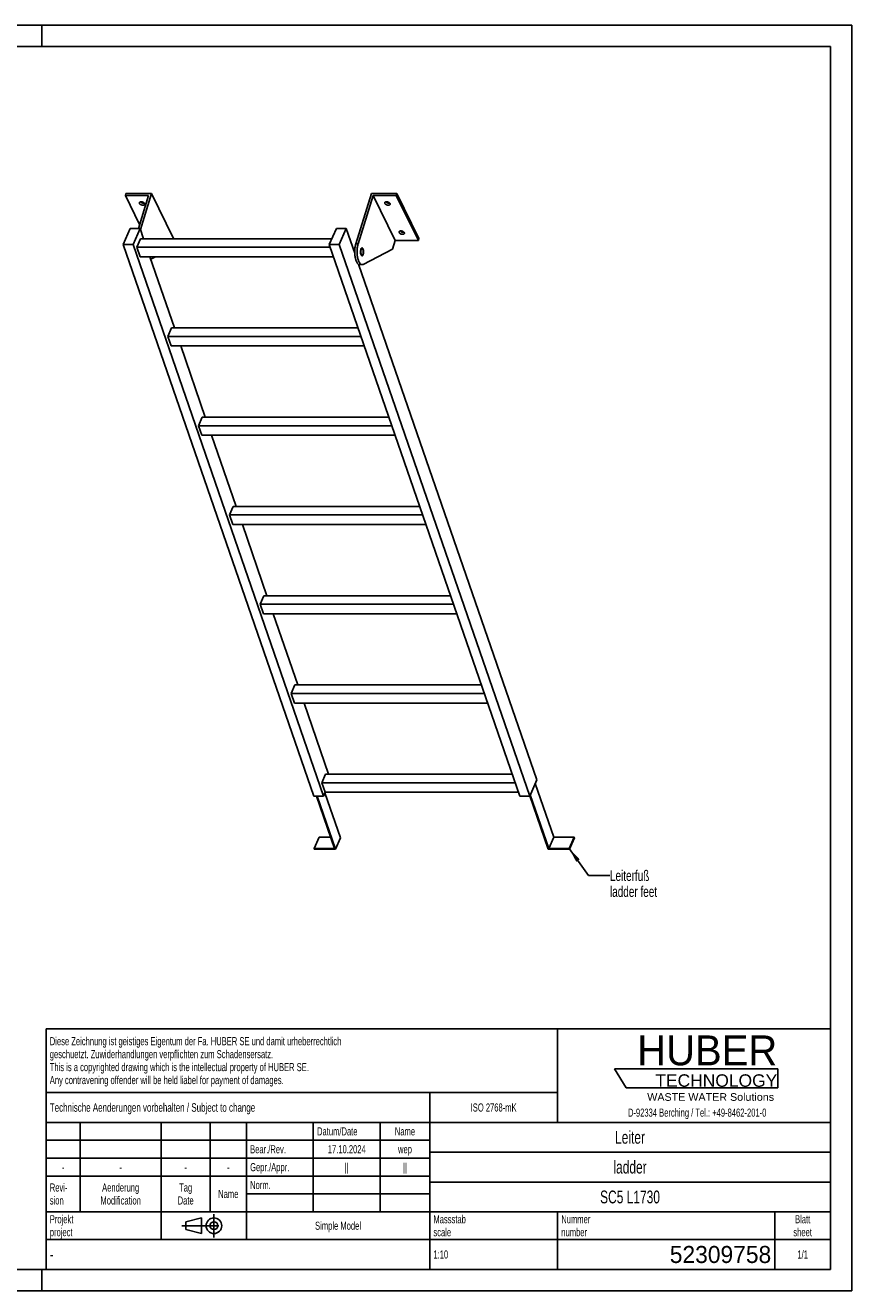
# Model space of a CAD drawing. Header units: millimetres. Extents: x 0 to 4200, y 0 to 2970.
# Tile 2 of 2: x 2261 to 4200, y 0 to 2970. Entities that reach past the tile are written whole.
import ezdxf

# ---------------------------------------------------------------- set-up
doc = ezdxf.new("R2010")
doc.units = ezdxf.units.MM
doc.header["$LTSCALE"] = 231
doc.linetypes.add('CENTER', pattern=[0.6, 0.375, -0.075, 0.075, -0.075])
doc.layers.get('0').update_dxf_attribs({"linetype": 'CONTINUOUS'})
for name, color, linetype in [('005_AXIS', 7, 'CONTINUOUS'), ('053_NOTES', 7, 'CONTINUOUS'), ('HUBER_Logo_BL1', 7, 'CONTINUOUS')]:
    doc.layers.add(name, color=color, linetype=linetype)
doc.styles.get("Standard").update_dxf_attribs({"font": 'txt', "width": 0.7})
doc.styles.add('TEXTSTYLE_2', font='txt')
doc.styles.add('TEXTSTYLE_3', font='arial.ttf')
doc.styles.add('TEXTSTYLE_5', font='txt', dxfattribs={"width": 0.8})
doc.styles.add('TEXTSTYLE_6', font='txt')
doc.dimstyles.get("Standard").update_dxf_attribs({"dimtxt": 25, "dimasz": 35, "dimexe": 2, "dimexo": 1, "dimtad": 1, "dimtxsty": 'Standard', "dimblk": '_FILLED', "dimblk1": '_FILLED', "dimblk2": '_FILLED', "dimcen": 0.09, "dimazin": 2, "dimtol": 1, "dimtp": 0.01, "dimtm": 0.01, "dimtfac": 1, "dimtofl": 0, "dimtmove": 0, "dimatfit": 3, "dimldrblk": '_FILLED', "dimfxl": 1, "dimtolj": 1, "dimarcsym": 0})

# ---------------------------------------------------------------- blocks, each defined once
blk = doc.blocks.new('HUBER_LOGO_BL1', base_point=(3837.5, 503.7))
at = {"layer": 'HUBER_Logo_BL1', "color": 5, "linetype": 'Continuous'}
for p, q in [((4026.4, 521), (3643.9, 521)), ((3643.9, 521), (3670.9, 476)), ((4026.4, 521), (4026.4, 476)), ((3670.9, 476), (4026.4, 476))]:
    blk.add_line(p, q, dxfattribs=at)
at = {"layer": 'HUBER_Logo_BL1', "color": 2, "linetype": 'Continuous', "attachment_point": 3, "line_spacing_factor": 0.78}
for s, insert, char_height, width, style in [('HUBER\\P\\fArial;\\H29.25;TECHNOLOGY ', (4025.4, 599.1), 70.2, 387.672, 'TEXTSTYLE_2'), ('WASTE WATER Solutions', (4018, 463.6), 18, 297.033, 'TEXTSTYLE_3')]:
    blk.add_mtext(s, dxfattribs=dict(at, insert=insert, char_height=char_height, width=width, style=style))
at = {"layer": 'HUBER_Logo_BL1', "color": 2, "linetype": 'Continuous', "insert": (3837.5, 427.4), "char_height": 19, "width": 810.893, "attachment_point": 2, "line_spacing_factor": 0.96}
blk.add_mtext('D-92334 Berching / Tel.: +49-8462-201-0', dxfattribs=at)
blk = doc.blocks.new('PROJEKTIONSMETHODE_1_BL2', base_point=(2680, 152.5))
at = {"color": 2, "linetype": 'CENTER'}
for p, q in [((2703.8, 180), (2703.8, 125)), ((2628.7, 152.5), (2731.3, 152.5))]:
    blk.add_line(p, q, dxfattribs=at)
at = {"color": 2, "linetype": 'Continuous'}
for p, q in [((2637.8, 161.7), (2674.5, 170.8)), ((2637.8, 143.3), (2637.8, 161.7)), ((2674.5, 134.2), (2674.5, 170.8)), ((2637.8, 143.3), (2674.5, 134.2))]:
    blk.add_line(p, q, dxfattribs=at)
for radius in [18.3, 9.17]:
    blk.add_circle((2703.8, 152.5), radius, dxfattribs=at)
blk = doc.blocks.new('*T10')
at = {"color": 3, "linetype": 'Continuous'}
for p, q in [((0, 0), (1840, 0)), ((0, 0), (0, -565)), ((1200, 0), (1200, -220)), ((1840, 0), (1840, -565)), ((0, -150), (1200, -150)), ((900, -150), (900, -565)), ((0, -220), (1840, -220)), ((80, -220), (80, -430)), ((270, -220), (270, -495)), ((385, -220), (385, -430)), ((470, -220), (470, -495)), ((627, -220), (627, -430)), ((784, -220), (784, -430)), ((0, -262), (900, -262)), ((900, -290), (1840, -290)), ((0, -304), (900, -304)), ((0, -346), (900, -346)), ((900, -360), (1840, -360)), ((470, -388), (900, -388)), ((0, -430), (1840, -430)), ((1200, -430), (1200, -565)), ((1710, -430), (1710, -565)), ((0, -495), (1840, -495)), ((0, -565), (1840, -565))]:
    blk.add_line(p, q, dxfattribs=at)
at = {"color": 2, "linetype": 'Continuous', "line_spacing_factor": 0.96}
for s, insert, char_height, width, attachment_point in [('Diese Zeichnung ist geistiges Eigentum der Fa. HUBER SE und damit urheberrechtlich \\Pgeschuetzt. Zuwiderhandlungen verpflichten zum Schadensersatz.\\PThis is a copyrighted drawing which is the intellectual property of HUBER SE.\\PAny contravening offender will be held liabel for payment of damages.', (8.75, -19.9), 19, 2214.8571, 1), ('Technische Aenderungen vorbehalten / Subject to change', (8.75, -175), 20, 1524.7619, 1), ('ISO 2768-mK', (1050, -175.5), 19, 332.9524, 2), ('Datum/Date', (635.75, -231.5), 19, 292.2381, 1), ('Name', (842, -231.5), 19, 126.6667, 2), ('Leiter', (1370, -240), 30, 240, 2), ('Bear./Rev.', (478.75, -273.5), 19, 272.3333, 1), ('17.10.2024', (705.5, -273.5), 19, 273.2381, 2), ('wep', (842, -273.5), 19, 99.5238, 2), ('-', (40, -315.5), 19, 34.381, 2), ('-', (175, -315.5), 19, 34.381, 2), ('-', (327.5, -315.5), 19, 34.381, 2), ('-', (427.5, -315.5), 19, 34.381, 2), ('Gepr./Appr.', (478.75, -315.5), 19, 299.4762, 1), ('||', (705.5, -315.5), 19, 50.6667, 2), ('||', (842, -315.5), 19, 50.6667, 2), ('ladder', (1370, -310), 30, 251.4286, 2), ('Revi-\\Psion', (8.75, -363.3), 19, 138.4286, 1), ('Aenderung\\PModification', (175, -363.3), 19, 303.0952, 2), ('Tag\\PDate', (327.5, -363.3), 19, 117.619, 2), ('Name', (427.5, -378.5), 19, 126.6667, 2), ('Norm. ', (478.75, -357.5), 19, 175.5238, 1), ('SC5 L1730', (1370, -380), 30, 408.5714, 2), ('Projekt\\Pproject', (8.75, -437.8), 19, 183.6667, 1), ('Massstab\\Pscale', (908.75, -437.8), 19, 224.381, 1), ('Nummer\\Pnumber', (1208.75, -437.8), 19, 186.381, 1), ('Blatt\\Psheet', (1775, -437.8), 19, 137.5238, 2), ('Simple Model', (685, -453), 19, 328.4286, 2), ('1:10', (908.75, -520.5), 19, 94.0952, 1), ('1/1', (1775, -520.5), 19, 79.619, 2)]:
    blk.add_mtext(s, dxfattribs=dict(at, insert=insert, char_height=char_height, width=width, attachment_point=attachment_point))
for s, insert, char_height, width, attachment_point, style in [('-', (8.75, -517.5), 25, 18.3333, 1, 'TEXTSTYLE_5'), ('52309758', (1701.25, -510), 40, 586.6667, 3, 'TEXTSTYLE_6')]:
    blk.add_mtext(s, dxfattribs=dict(at, insert=insert, char_height=char_height, width=width, attachment_point=attachment_point, style=style))
blk = doc.blocks.new('_FILLED')
at = {"color": 0, "linetype": 'ByBlock'}
blk.add_solid([(0, 0), (-1, 0.143), (-1, -0.143)], dxfattribs=at)

msp = doc.modelspace()

# ---------------------------------------------------------------- linework, layer by layer
at = {"color": 7, "linetype": 'Continuous'}
for p, q in [((0, 2970), (4200, 2970)), ((4200, 0), (4200, 2970)), ((2550.404, 2570.536), (2496.062, 2570.536)), ((2550.404, 2570.536), (2526.479, 2493.114)), ((2531.351, 2490.996), (2557.383, 2575.236)), ((3036.625, 2456.954), (3073.177, 2575.236)), ((3077.251, 2570.536), (3042.152, 2456.954)), ((3129.108, 2464.863), (3077.251, 2570.536)), ((3131.594, 2570.536), (3077.251, 2570.536)), ((2490.986, 2455.296), (2507.593, 2493.114)), ((2507.593, 2493.114), (2530.62, 2493.114)), ((2530.62, 2493.114), (2514.012, 2455.296)), ((2523.113, 2449.289), (2531.854, 2469.193)), ((2538.88, 2469.193), (2530.62, 2493.114)), ((2980.646, 2469.193), (2531.854, 2469.193)), ((2609.24, 2469.563), (2609.126, 2469.193)), ((2974.543, 2455.296), (2991.15, 2493.114)), ((2991.15, 2493.114), (3014.177, 2493.114)), ((3014.177, 2493.114), (2997.569, 2455.296)), ((3034.16, 2435.248), (3014.177, 2493.114)), ((2937.971, 1160.928), (2490.986, 2455.296)), ((2514.012, 2455.296), (2490.986, 2455.296)), ((2960.998, 1160.928), (2514.012, 2455.296)), ((2530.864, 2426.843), (2523.113, 2449.289)), ((2976.617, 2449.289), (2523.113, 2449.289)), ((3421.528, 1160.928), (2974.543, 2455.296)), ((2997.569, 2455.296), (2974.543, 2455.296)), ((3444.555, 1160.928), (2997.569, 2455.296)), ((3122.907, 2444.797), (3053.613, 2408.898)), ((3129.108, 2464.863), (3122.907, 2444.797)), ((3129.108, 2464.863), (3183.451, 2464.863)), ((2530.864, 2426.843), (2984.368, 2426.843)), ((2611.225, 2259.7), (2553.505, 2426.843)), ((2566.931, 2426.843), (2555.543, 2420.943)), ((3461.162, 1198.746), (3043.208, 2409.045)), ((3045.776, 2408.306), (3051.303, 2408.306)), ((2595.457, 2239.796), (2604.198, 2259.7)), ((3042.088, 2259.7), (2604.198, 2259.7)), ((2603.209, 2217.35), (2595.457, 2239.796)), ((3048.961, 2239.796), (2595.457, 2239.796)), ((2603.209, 2217.35), (3056.713, 2217.35)), ((2683.569, 2050.207), (2625.85, 2217.35)), ((2667.802, 2030.303), (2676.543, 2050.207)), ((3114.432, 2050.207), (2676.543, 2050.207)), ((3121.306, 2030.303), (2667.802, 2030.303)), ((2675.553, 2007.857), (2667.802, 2030.303)), ((2675.553, 2007.857), (3129.057, 2007.857)), ((2755.914, 1840.714), (2698.194, 2007.857)), ((2748.887, 1840.714), (2740.146, 1820.81)), ((2747.898, 1798.364), (2740.146, 1820.81)), ((3193.65, 1820.81), (2740.146, 1820.81)), ((3186.777, 1840.714), (2748.887, 1840.714)), ((2747.898, 1798.364), (3201.402, 1798.364)), ((2828.258, 1631.221), (2770.539, 1798.364)), ((2821.232, 1631.221), (2812.491, 1611.316)), ((2820.242, 1588.871), (2812.491, 1611.316)), ((3265.995, 1611.316), (2812.491, 1611.316)), ((3259.121, 1631.221), (2821.232, 1631.221)), ((2820.242, 1588.871), (3273.746, 1588.871)), ((2900.603, 1421.728), (2842.883, 1588.871)), ((2893.576, 1421.728), (2884.835, 1401.823)), ((2892.587, 1379.378), (2884.835, 1401.823)), ((3338.339, 1401.823), (2884.835, 1401.823)), ((3331.466, 1421.728), (2893.576, 1421.728)), ((2892.587, 1379.378), (3346.091, 1379.378)), ((2972.947, 1212.235), (2915.228, 1379.378)), ((2965.921, 1212.235), (2957.18, 1192.33)), ((3410.684, 1192.33), (2957.18, 1192.33)), ((2964.931, 1169.885), (2957.18, 1192.33)), ((3403.81, 1212.235), (2965.921, 1212.235)), ((3461.162, 1198.746), (3444.555, 1160.928)), ((3501.284, 1064.418), (3457.654, 1190.758)), ((2960.998, 1160.928), (2937.971, 1160.928)), ((2944.237, 1160.928), (2986.73, 1037.879)), ((2989.089, 1036.382), (2946.08, 1160.928)), ((2964.931, 1169.885), (2960.998, 1160.928)), ((3000.743, 1062.922), (2964.301, 1168.45)), ((2964.931, 1169.885), (3418.435, 1169.885)), ((3444.555, 1160.928), (3421.528, 1160.928)), ((3444.969, 1161.871), (3488.304, 1036.382)), ((3489.629, 1037.879), (3446, 1164.219)), ((2950.489, 1064.418), (2938.835, 1037.879)), ((2977.565, 1064.418), (2950.489, 1064.418)), ((3000.743, 1062.922), (2989.089, 1036.382)), ((3501.284, 1064.418), (3489.629, 1037.879)), ((3549.179, 1064.418), (3501.284, 1064.418)), ((3549.179, 1064.418), (3537.525, 1037.879)), ((3549.696, 1062.922), (3538.041, 1036.382)), ((3549.696, 1062.922), (3549.179, 1064.418)), ((2938.835, 1037.879), (2939.352, 1036.382)), ((2986.73, 1037.879), (2938.835, 1037.879)), ((2939.352, 1036.382), (2989.089, 1036.382)), ((3488.304, 1036.382), (3538.041, 1036.382)), ((3537.525, 1037.879), (3489.629, 1037.879)), ((3538.041, 1036.382), (3537.525, 1037.879)), ((0, 0), (4200, 0))]:
    msp.add_line(p, q, dxfattribs=at)
at = {"color": 3, "linetype": 'Continuous'}
for p, q in [((4200, 2970), (0, 2970)), ((2300, 2970), (2300, 2920)), ((4200, 2970), (4200, 0)), ((2300, 0), (2300, 50)), ((4200, 0), (0, 0))]:
    msp.add_line(p, q, dxfattribs=at)
at = {"color": 5, "linetype": 'Continuous'}
for p, q in [((4150, 2920), (50, 2920)), ((4150, 50), (4150, 2920)), ((50, 50), (4150, 50))]:
    msp.add_line(p, q, dxfattribs=at)
at = {"color": 9, "linetype": 'Continuous'}
msp.add_line((3036.625, 2456.954), (3042.152, 2456.954), dxfattribs=at)
at = {"color": 7, "linetype": 'Continuous'}
for points, knots in [([(3036.625, 2456.954), (3035.896, 2454.593), (3034.781, 2449.504), (3034.014, 2441.545), (3034.106, 2433.339), (3034.91, 2426.653), (3036.004, 2421.688), (3036.993, 2418.379), (3038.15, 2415.453), (3039.453, 2412.965), (3040.881, 2410.959), (3042.419, 2409.468), (3044.056, 2408.528), (3045.224, 2408.306), (3045.776, 2408.306)], [0, 0, 0, 0, 0.1393862, 0.29277846, 0.45027331, 0.60148396, 0.67169736, 0.73686464, 0.7961308, 0.84889737, 0.89493071, 0.93453672, 0.96882886, 1, 1, 1, 1]), ([(3042.152, 2456.954), (3041.422, 2454.593), (3040.307, 2449.504), (3039.54, 2441.545), (3039.633, 2433.339), (3040.436, 2426.653), (3041.531, 2421.688), (3042.519, 2418.379), (3043.676, 2415.453), (3044.979, 2412.965), (3046.408, 2410.959), (3047.945, 2409.468), (3049.582, 2408.528), (3050.75, 2408.306), (3051.303, 2408.306)], [0, 0, 0, 0, 0.1393862, 0.29277846, 0.45027331, 0.60148396, 0.67169736, 0.73686464, 0.7961308, 0.84889737, 0.89493071, 0.93453672, 0.96882886, 1, 1, 1, 1]), ([(3051.303, 2408.306), (3051.693, 2408.306), (3052.497, 2408.411), (3053.248, 2408.709), (3053.613, 2408.898)], [0, 0, 0, 0, 0.48713297, 1, 1, 1, 1])]:
    msp.add_open_spline(points, degree=3, knots=knots, dxfattribs=at)
at = {"layer": '005_AXIS', "color": 7, "linetype": 'Continuous'}
for p, q in [((2497.514, 2575.236), (2496.062, 2570.536)), ((2496.062, 2570.536), (2529.406, 2502.587)), ((2557.383, 2575.236), (2497.514, 2575.236)), ((2609.24, 2469.563), (2557.383, 2575.236)), ((3133.046, 2575.236), (3073.177, 2575.236)), ((3133.046, 2575.236), (3131.594, 2570.536)), ((3183.451, 2464.863), (3131.594, 2570.536)), ((3184.903, 2469.563), (3133.046, 2575.236)), ((3184.903, 2469.563), (3183.451, 2464.863)), ((3034.468, 2445.806), (3030.514, 2445.806)), ((3051.303, 2445.806), (3049.196, 2445.806)), ((3051.303, 2430.806), (3049.199, 2430.806))]:
    msp.add_line(p, q, dxfattribs=at)
for points, knots in [([(2528.937, 2553.807), (2528.998, 2554.004), (2529.184, 2554.393), (2529.627, 2554.891), (2530.219, 2555.302), (2531.224, 2555.739), (2532.752, 2555.991), (2534.74, 2555.865), (2536.769, 2555.338), (2538.635, 2554.461), (2540.151, 2553.326), (2540.895, 2552.376), (2541.134, 2551.888)], [0, 0, 0, 0, 0.04317928, 0.08863393, 0.13810718, 0.19258203, 0.31675071, 0.45771901, 0.606659, 0.75286299, 0.88624344, 1, 1, 1, 1]), ([(2540.53, 2552.797), (2539.764, 2552.58), (2538.039, 2552.453), (2535.47, 2552.933), (2533.078, 2553.986), (2531.726, 2555.064), (2531.216, 2555.675)], [0, 0, 0, 0, 0.23499217, 0.50000086, 0.76500904, 1, 1, 1, 1]), ([(3104.6, 2553.807), (3104.661, 2554.004), (3104.847, 2554.393), (3105.291, 2554.891), (3105.882, 2555.302), (3106.887, 2555.739), (3108.416, 2555.991), (3110.403, 2555.865), (3112.432, 2555.338), (3114.298, 2554.461), (3115.814, 2553.326), (3116.558, 2552.376), (3116.797, 2551.888)], [0, 0, 0, 0, 0.04317928, 0.08863393, 0.13810718, 0.19258203, 0.31675071, 0.45771901, 0.606659, 0.75286299, 0.88624344, 1, 1, 1, 1]), ([(3116.193, 2552.797), (3115.427, 2552.58), (3113.702, 2552.453), (3111.133, 2552.933), (3108.741, 2553.986), (3107.389, 2555.064), (3106.879, 2555.675)], [0, 0, 0, 0, 0.23499217, 0.50000086, 0.76500904, 1, 1, 1, 1]), ([(2529.16, 2551.888), (2529.008, 2552.198), (2528.796, 2552.833), (2528.845, 2553.51), (2528.937, 2553.807)], [0, 0, 0, 0, 0.52599001, 1, 1, 1, 1]), ([(2541.358, 2549.969), (2541.297, 2549.772), (2541.11, 2549.384), (2540.667, 2548.885), (2540.076, 2548.474), (2539.071, 2548.037), (2537.542, 2547.785), (2535.555, 2547.911), (2533.526, 2548.438), (2531.66, 2549.315), (2530.144, 2550.45), (2529.4, 2551.4), (2529.16, 2551.888)], [0, 0, 0, 0, 0.04317928, 0.08863393, 0.13810718, 0.19258203, 0.31675071, 0.45771901, 0.606659, 0.75286299, 0.88624344, 1, 1, 1, 1]), ([(2541.134, 2551.888), (2541.286, 2551.578), (2541.499, 2550.943), (2541.449, 2550.266), (2541.358, 2549.969)], [0, 0, 0, 0, 0.52599001, 1, 1, 1, 1]), ([(3104.824, 2551.888), (3104.672, 2552.198), (3104.459, 2552.833), (3104.508, 2553.51), (3104.6, 2553.807)], [0, 0, 0, 0, 0.52599001, 1, 1, 1, 1]), ([(3117.021, 2549.969), (3116.96, 2549.772), (3116.774, 2549.384), (3116.33, 2548.885), (3115.739, 2548.474), (3114.734, 2548.037), (3113.205, 2547.785), (3111.218, 2547.911), (3109.189, 2548.438), (3107.323, 2549.315), (3105.807, 2550.45), (3105.063, 2551.4), (3104.824, 2551.888)], [0, 0, 0, 0, 0.04317928, 0.08863393, 0.13810718, 0.19258203, 0.31675071, 0.45771901, 0.606659, 0.75286299, 0.88624344, 1, 1, 1, 1]), ([(3116.797, 2551.888), (3116.949, 2551.578), (3117.162, 2550.943), (3117.113, 2550.266), (3117.021, 2549.969)], [0, 0, 0, 0, 0.52599001, 1, 1, 1, 1]), ([(3138.378, 2483.511), (3138.226, 2483.821), (3138.013, 2484.456), (3138.063, 2485.133), (3138.155, 2485.43)], [0, 0, 0, 0, 0.52599001, 1, 1, 1, 1]), ([(3138.155, 2485.43), (3138.216, 2485.627), (3138.402, 2486.016), (3138.845, 2486.514), (3139.436, 2486.925), (3140.441, 2487.362), (3141.97, 2487.614), (3143.957, 2487.488), (3145.987, 2486.961), (3147.853, 2486.084), (3149.368, 2484.949), (3150.112, 2483.999), (3150.352, 2483.511)], [0, 0, 0, 0, 0.04317928, 0.08863393, 0.13810718, 0.19258203, 0.31675071, 0.45771901, 0.606659, 0.75286299, 0.88624344, 1, 1, 1, 1]), ([(3150.575, 2481.592), (3150.514, 2481.395), (3150.328, 2481.007), (3149.885, 2480.508), (3149.294, 2480.097), (3148.289, 2479.66), (3146.76, 2479.408), (3144.773, 2479.534), (3142.743, 2480.061), (3140.877, 2480.938), (3139.362, 2482.073), (3138.618, 2483.023), (3138.378, 2483.511)], [0, 0, 0, 0, 0.04317928, 0.08863393, 0.13810718, 0.19258203, 0.31675071, 0.45771901, 0.606659, 0.75286299, 0.88624344, 1, 1, 1, 1]), ([(3149.747, 2484.42), (3148.981, 2484.203), (3147.257, 2484.076), (3144.688, 2484.556), (3142.296, 2485.609), (3140.944, 2486.686), (3140.434, 2487.298)], [0, 0, 0, 0, 0.23499217, 0.50000086, 0.76500904, 1, 1, 1, 1]), ([(3150.352, 2483.511), (3150.504, 2483.201), (3150.717, 2482.566), (3150.667, 2481.889), (3150.575, 2481.592)], [0, 0, 0, 0, 0.52599001, 1, 1, 1, 1]), ([(3051.303, 2447.556), (3051.114, 2447.556), (3050.713, 2447.471), (3050.159, 2447.116), (3049.646, 2446.561), (3048.976, 2445.497), (3048.322, 2443.739), (3047.834, 2441.278), (3047.647, 2438.545), (3047.78, 2435.791), (3048.218, 2433.267), (3048.737, 2431.725), (3049.064, 2431.06)], [0, 0, 0, 0, 0.03139335, 0.06653602, 0.10789214, 0.15653911, 0.27536242, 0.41788486, 0.57383792, 0.73088447, 0.87653107, 1, 1, 1, 1]), ([(3051.303, 2445.806), (3051.15, 2445.806), (3050.824, 2445.737), (3050.376, 2445.449), (3049.96, 2444.999), (3049.416, 2444.137), (3048.886, 2442.711), (3048.49, 2440.716), (3048.339, 2438.5), (3048.446, 2436.267), (3048.802, 2434.22), (3049.223, 2432.97), (3049.487, 2432.431)], [0, 0, 0, 0, 0.03139336, 0.06653604, 0.10789215, 0.1565391, 0.27536241, 0.41788485, 0.57383792, 0.73088447, 0.87653103, 1, 1, 1, 1]), ([(3053.542, 2445.552), (3053.396, 2445.849), (3053.093, 2446.382), (3052.546, 2447.033), (3051.949, 2447.453), (3051.508, 2447.556), (3051.303, 2447.556)], [0, 0, 0, 0, 0.31594759, 0.58208421, 0.80455749, 1, 1, 1, 1]), ([(3053.118, 2444.181), (3053, 2444.422), (3052.754, 2444.854), (3052.311, 2445.382), (3051.827, 2445.722), (3051.469, 2445.806), (3051.303, 2445.806)], [0, 0, 0, 0, 0.31594789, 0.58208425, 0.80455749, 1, 1, 1, 1]), ([(3051.303, 2429.056), (3051.491, 2429.056), (3051.893, 2429.141), (3052.446, 2429.495), (3052.959, 2430.051), (3053.63, 2431.114), (3054.284, 2432.872), (3054.772, 2435.333), (3054.958, 2438.066), (3054.826, 2440.821), (3054.387, 2443.345), (3053.868, 2444.887), (3053.542, 2445.552)], [0, 0, 0, 0, 0.03139335, 0.06653602, 0.10789214, 0.15653911, 0.27536242, 0.41788486, 0.57383792, 0.73088447, 0.87653107, 1, 1, 1, 1]), ([(3051.303, 2430.806), (3051.455, 2430.806), (3051.781, 2430.875), (3052.23, 2431.162), (3052.646, 2431.612), (3053.19, 2432.475), (3053.72, 2433.9), (3054.115, 2435.896), (3054.267, 2438.112), (3054.159, 2440.345), (3053.804, 2442.391), (3053.383, 2443.642), (3053.118, 2444.181)], [0, 0, 0, 0, 0.03139336, 0.06653604, 0.10789215, 0.1565391, 0.27536241, 0.41788485, 0.57383792, 0.73088447, 0.87653103, 1, 1, 1, 1]), ([(3049.064, 2431.06), (3049.21, 2430.762), (3049.513, 2430.229), (3050.06, 2429.578), (3050.656, 2429.159), (3051.098, 2429.056), (3051.303, 2429.056)], [0, 0, 0, 0, 0.31594759, 0.58208421, 0.80455749, 1, 1, 1, 1]), ([(3049.487, 2432.431), (3049.606, 2432.19), (3049.852, 2431.757), (3050.295, 2431.229), (3050.778, 2430.889), (3051.137, 2430.806), (3051.303, 2430.806)], [0, 0, 0, 0, 0.31594789, 0.58208425, 0.80455749, 1, 1, 1, 1])]:
    msp.add_open_spline(points, degree=3, knots=knots, dxfattribs=at)

# ---------------------------------------------------------------- block references
msp.add_blockref('*T10', (2310, 615))
at = {"color": 2, "linetype": 'Continuous'}
msp.add_blockref('PROJEKTIONSMETHODE_1_BL2', (2680, 152.5), dxfattribs=at)
at = {"layer": 'HUBER_Logo_BL1'}
msp.add_blockref('HUBER_LOGO_BL1', (3837.497, 503.742), dxfattribs=at)

# ---------------------------------------------------------------- texts
at = {"layer": '053_NOTES', "color": 2, "linetype": 'Continuous', "insert": (3632.95, 986.718), "char_height": 25, "width": 283.03571, "attachment_point": 1, "line_spacing_factor": 0.9}
msp.add_mtext('Leiterfuß\\Pladder feet', dxfattribs=at)

# ---------------------------------------------------------------- leaders
at = {"layer": '053_NOTES', "color": 2, "linetype": 'Continuous', "annotation_type": 0, "has_hookline": 1, "hookline_direction": 1, "text_width": 178.251}
msp.add_leader([(3537.525, 1037.879), (3582.95, 974.218), (3632.95, 974.218)], dimstyle='Standard', override={"dimtad": 0}, dxfattribs=at)

doc.saveas('drawing.dxf')
